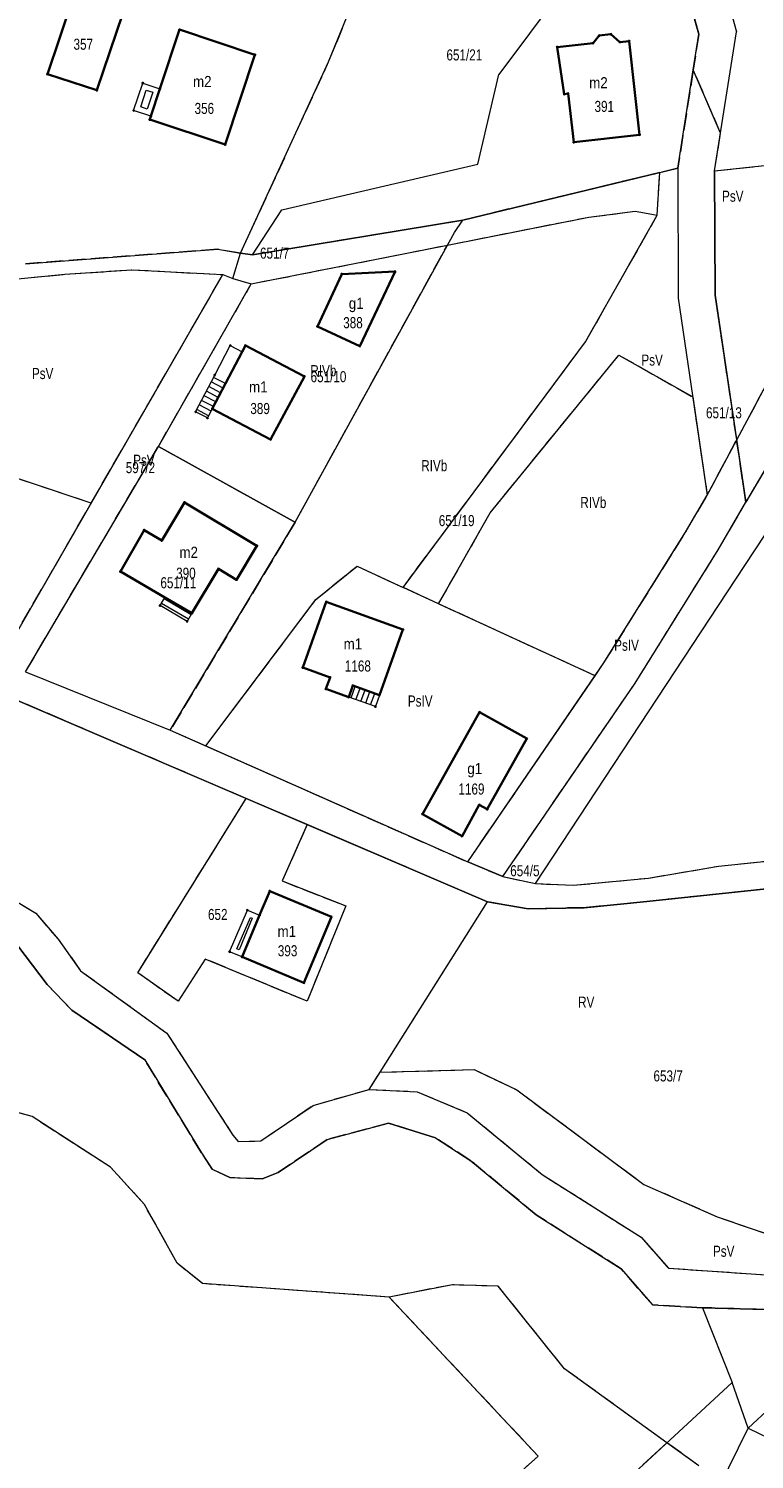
# Model space of a CAD drawing. Header units: metres. Extents: x 7496145 to 7500200, y 5498500 to 5502080.
# Tile 192 of 202: x 7499340 to 7499438, y 5501187 to 5501380. Entities that reach past the tile are written whole.
import ezdxf
from ezdxf.enums import TextEntityAlignment as Align

# ---------------------------------------------------------------- set-up
doc = ezdxf.new("R2010")
doc.units = ezdxf.units.M
doc.header["$MEASUREMENT"] = 0
for name, pattern in [('2.25_0.75', [3, 2.25, -0.75]), ('219-1000', [0]), ('egug-1000', [0])]:
    doc.linetypes.add(name, pattern=pattern)
doc.layers.get('0').update_dxf_attribs({"color": 2, "linetype": 'CONTINUOUS', "lineweight": 5})
for name, color, linetype in [('209-oznaczenie konturu klasyfikacyjnego', 7, 'CONTINUOUS'), ('211-numer działki ewidencyjnej', 7, 'CONTINUOUS'), ('217-kontur klasyfikacyjny', 7, 'CONTINUOUS'), ('218-kontur użytku gruntowego', 7, 'CONTINUOUS'), ('219-działka ewidencyjna', 7, 'CONTINUOUS'), ('312-budynek ewidencyjny', 7, 'CONTINUOUS'), ('312-oznaczenie budynku ewidencyjnego', 7, 'CONTINUOUS'), ('312-oznaczenie budynku ewidencyjnego-Atr117', 7, 'CONTINUOUS'), ('352-schody', 7, 'CONTINUOUS'), ('Punkt budynku', 7, 'CONTINUOUS'), ('weranda lub ganek', 7, 'CONTINUOUS'), ('wiatrołap', 7, 'CONTINUOUS')]:
    doc.layers.add(name, color=color, linetype=linetype)
doc.styles.get("Standard").update_dxf_attribs({"font": 'Working1250', "width": 0.75})

# ---------------------------------------------------------------- blocks, each defined once
blk = doc.blocks.new('PUNKTBUD')
at = {"color": 0}
blk.add_circle((0, 0), 0.09, dxfattribs=at)

msp = doc.modelspace()

# ---------------------------------------------------------------- linework, layer by layer
at = {"layer": '217-kontur klasyfikacyjny', "color": 3, "linetype": '2.25_0.75', "lineweight": 18, "flags": 128}
for points in [[(7499424.6, 5501402.02), (7499430.91, 5501379.69)], [(7499380.82, 5501375.95), (7499382.68, 5501380.5)], [(7499430.91, 5501379.69), (7499430.16, 5501374.87)], [(7499368.91, 5501350.07), (7499380.82, 5501375.95)], [(7499430.16, 5501374.87), (7499428.08, 5501361.56)], [(7499433.87, 5501366.32), (7499430.16, 5501374.87)], [(7499433.06, 5501361.18), (7499433.87, 5501366.32)], [(7499425.63, 5501360.97), (7499398.97, 5501354.53)], [(7499425.3, 5501355.21), (7499425.63, 5501360.97)], [(7499428.08, 5501361.56), (7499425.63, 5501360.97)], [(7499433.06, 5501361.18), (7499441.87, 5501362.16)], [(7499433.15, 5501344.36), (7499433.06, 5501361.18)], [(7499415.57, 5501338.04), (7499425.3, 5501355.21)], [(7499416.01, 5501354.93), (7499422.32, 5501355.73)], [(7499422.32, 5501355.73), (7499425.3, 5501355.21)], [(7499398.97, 5501354.53), (7499370.53, 5501349.81)], [(7499396.9, 5501351.15), (7499416.01, 5501354.93)], [(7499365.84, 5501350.58), (7499339.79, 5501348.63)], [(7499368.91, 5501350.07), (7499365.84, 5501350.58)], [(7499370.53, 5501349.81), (7499368.91, 5501350.07)], [(7499370.35, 5501345.9), (7499396.9, 5501351.15)], [(7499376.29, 5501313.65), (7499396.9, 5501351.15)], [(7499345.1, 5501347.2), (7499354.16, 5501347.81)], [(7499354.16, 5501347.81), (7499366.49, 5501347.15)], [(7499318.75, 5501344.61), (7499345.1, 5501347.2)], [(7499348.68, 5501316.22), (7499366.49, 5501347.15)], [(7499357.77, 5501323.9), (7499370.35, 5501345.9)], [(7499366.49, 5501347.15), (7499367.86, 5501346.65)], [(7499367.86, 5501346.65), (7499370.35, 5501345.9)], [(7499436.04, 5501324.77), (7499433.15, 5501344.36)], [(7499390.89, 5501304.82), (7499415.57, 5501338.04)], [(7499436.04, 5501324.77), (7499443.16, 5501338.06)], [(7499402.69, 5501314.93), (7499420.1, 5501336.27)], [(7499420.1, 5501336.27), (7499430.09, 5501330.59)], [(7499430.09, 5501330.59), (7499432.05, 5501317.32)], [(7499348.68, 5501316.22), (7499312.82, 5501328.23)], [(7499432.05, 5501317.32), (7499436.04, 5501324.77)], [(7499437.28, 5501316.36), (7499436.04, 5501324.77)], [(7499339.8, 5501293.41), (7499357.77, 5501323.9)], [(7499357.77, 5501323.9), (7499376.02, 5501313.78)], [(7499439.99, 5501320.97), (7499437.28, 5501316.36)], [(7499429.27, 5501312.5), (7499432.05, 5501317.32)], [(7499336.36, 5501294.8), (7499348.68, 5501316.22)], [(7499395.7, 5501302.59), (7499402.69, 5501314.93)], [(7499433.55, 5501309.92), (7499437.28, 5501316.36)], [(7499376.29, 5501313.65), (7499359.39, 5501285.5)], [(7499376.02, 5501313.78), (7499376.29, 5501313.65)], [(7499418.08, 5501294.6), (7499429.27, 5501312.5)], [(7499422.28, 5501291.84), (7499433.55, 5501309.92)], [(7499379.08, 5501303.16), (7499384.66, 5501307.71)], [(7499384.66, 5501307.71), (7499390.89, 5501304.82)], [(7499395.7, 5501302.59), (7499390.89, 5501304.82)], [(7499364.19, 5501283.37), (7499379.08, 5501303.16)], [(7499416.88, 5501292.85), (7499395.7, 5501302.59)], [(7499416.88, 5501292.85), (7499418.08, 5501294.6)], [(7499399.64, 5501267.66), (7499416.88, 5501292.85)], [(7499404.39, 5501265.7), (7499422.28, 5501291.84)], [(7499369.65, 5501276.25), (7499338.09, 5501289.78)], [(7499359.39, 5501285.5), (7499364.19, 5501283.37)], [(7499364.19, 5501283.37), (7499399.64, 5501267.66)], [(7499354.99, 5501252.66), (7499369.65, 5501276.25)], [(7499377.92, 5501272.71), (7499374.51, 5501265.08)], [(7499402.32, 5501262.25), (7499377.92, 5501272.71)], [(7499433.56, 5501267.08), (7499446.7, 5501268.45)], [(7499331.67, 5501266.44), (7499341.18, 5501260.71)], [(7499399.64, 5501267.66), (7499404.39, 5501265.7)], [(7499424.09, 5501265.47), (7499433.56, 5501267.08)], [(7499374.51, 5501265.08), (7499383.14, 5501261.7)], [(7499404.39, 5501265.7), (7499408.8, 5501264.72)], [(7499408.8, 5501264.72), (7499413.93, 5501264.5)], [(7499413.93, 5501264.5), (7499424.09, 5501265.47)], [(7499440.95, 5501264.13), (7499423.86, 5501262.29)], [(7499407.84, 5501261.32), (7499402.32, 5501262.25)], [(7499423.86, 5501262.29), (7499415.41, 5501261.47)], [(7499341.18, 5501260.71), (7499344.22, 5501257.2)], [(7499383.14, 5501261.7), (7499377.89, 5501248.8)], [(7499415.41, 5501261.47), (7499407.84, 5501261.32)], [(7499344.22, 5501257.2), (7499347.25, 5501252.92)], [(7499342.73, 5501251.08), (7499338.74, 5501256.32)], [(7499364.1, 5501254.52), (7499360.44, 5501248.8)], [(7499377.89, 5501248.8), (7499364.1, 5501254.52)], [(7499347.25, 5501252.92), (7499358.9, 5501244.5)], [(7499360.44, 5501248.8), (7499354.99, 5501252.66)], [(7499346.04, 5501247.61), (7499342.73, 5501251.08)], [(7499355.93, 5501240.86), (7499346.04, 5501247.61)], [(7499358.9, 5501244.5), (7499367.87, 5501230.68)], [(7499340.68, 5501233.2), (7499311.05, 5501241.41)], [(7499363.62, 5501228.27), (7499355.93, 5501240.86)], [(7499386.31, 5501236.88), (7499387.77, 5501239.19)], [(7499387.77, 5501239.19), (7499400.51, 5501239.55)], [(7499400.51, 5501239.55), (7499406.28, 5501236.8)], [(7499378.72, 5501234.71), (7499386.31, 5501236.88)], [(7499386.31, 5501236.88), (7499392.81, 5501236.55)], [(7499392.81, 5501236.55), (7499399.58, 5501233.71)], [(7499406.28, 5501236.8), (7499423.46, 5501224.02)], [(7499351.28, 5501226.36), (7499340.68, 5501233.2)], [(7499371.64, 5501229.91), (7499378.72, 5501234.71)], [(7499399.58, 5501233.71), (7499409.73, 5501225.35)], [(7499388.93, 5501232.3), (7499380.61, 5501230.1)], [(7499395.27, 5501230.32), (7499388.93, 5501232.3)], [(7499367.87, 5501230.68), (7499368.59, 5501229.82)], [(7499368.59, 5501229.82), (7499371.64, 5501229.91)], [(7499380.61, 5501230.1), (7499373.97, 5501225.61)], [(7499400.08, 5501227.21), (7499395.27, 5501230.32)], [(7499365.04, 5501226.08), (7499363.62, 5501228.27)], [(7499355.91, 5501221.28), (7499351.28, 5501226.36)], [(7499367.44, 5501224.93), (7499365.04, 5501226.08)], [(7499373.97, 5501225.61), (7499371.84, 5501224.76)], [(7499408.89, 5501219.9), (7499400.08, 5501227.21)], [(7499371.84, 5501224.76), (7499367.44, 5501224.93)], [(7499409.73, 5501225.35), (7499423.11, 5501216.85)], [(7499423.46, 5501224.02), (7499433.42, 5501219.63)], [(7499360.33, 5501213.34), (7499355.91, 5501221.28)], [(7499420.39, 5501212.59), (7499408.89, 5501219.9)], [(7499433.42, 5501219.63), (7499462.84, 5501209.5)], [(7499423.11, 5501216.85), (7499426.79, 5501212.67)], [(7499363.75, 5501210.58), (7499360.33, 5501213.34)], [(7499424.65, 5501207.71), (7499420.39, 5501212.59)], [(7499426.79, 5501212.67), (7499440.6, 5501211.74)], [(7499389.01, 5501208.77), (7499363.75, 5501210.58)], [(7499397.57, 5501210.43), (7499389.01, 5501208.77)], [(7499403.78, 5501210.22), (7499397.57, 5501210.43)], [(7499412.73, 5501199.06), (7499403.78, 5501210.22)], [(7499409.18, 5501187.23), (7499389.01, 5501208.77)], [(7499431.42, 5501207.33), (7499424.65, 5501207.71)], [(7499441.66, 5501207.03), (7499431.42, 5501207.33)], [(7499426.6, 5501189.04), (7499412.73, 5501199.06)], [(7499423.36, 5501186.05), (7499426.6, 5501189.04)], [(7499430.94, 5501185.91), (7499426.6, 5501189.04)], [(7499375.12, 5501156.67), (7499409.18, 5501187.23)]]:
    msp.add_lwpolyline(points, dxfattribs=at)
at = {"layer": '218-kontur użytku gruntowego', "color": 3, "linetype": 'egug-1000', "lineweight": 18, "flags": 128}
for points in [[(7499430.91, 5501379.69), (7499424.6, 5501402.02)], [(7499380.82, 5501375.95), (7499382.68, 5501380.5)], [(7499430.16, 5501374.87), (7499430.91, 5501379.69)], [(7499368.91, 5501350.07), (7499380.82, 5501375.95)], [(7499428.08, 5501361.56), (7499430.16, 5501374.87)], [(7499433.87, 5501366.32), (7499430.16, 5501374.87)], [(7499433.06, 5501361.18), (7499433.87, 5501366.32)], [(7499425.63, 5501360.97), (7499398.97, 5501354.53)], [(7499425.3, 5501355.21), (7499425.63, 5501360.97)], [(7499425.63, 5501360.97), (7499428.08, 5501361.56)], [(7499433.06, 5501361.18), (7499441.87, 5501362.16)], [(7499433.15, 5501344.36), (7499433.06, 5501361.18)], [(7499415.57, 5501338.04), (7499425.3, 5501355.21)], [(7499416.01, 5501354.93), (7499422.32, 5501355.73)], [(7499422.32, 5501355.73), (7499425.3, 5501355.21)], [(7499398.97, 5501354.53), (7499370.53, 5501349.81)], [(7499396.9, 5501351.15), (7499416.01, 5501354.93)], [(7499339.79, 5501348.63), (7499365.84, 5501350.58)], [(7499365.84, 5501350.58), (7499368.91, 5501350.07)], [(7499370.53, 5501349.81), (7499368.91, 5501350.07)], [(7499370.35, 5501345.9), (7499396.9, 5501351.15)], [(7499376.29, 5501313.65), (7499396.9, 5501351.15)], [(7499345.1, 5501347.2), (7499354.16, 5501347.81)], [(7499354.16, 5501347.81), (7499366.49, 5501347.15)], [(7499318.75, 5501344.61), (7499345.1, 5501347.2)], [(7499348.68, 5501316.22), (7499366.49, 5501347.15)], [(7499357.77, 5501323.9), (7499370.35, 5501345.9)], [(7499366.49, 5501347.15), (7499367.86, 5501346.65)], [(7499367.86, 5501346.65), (7499370.35, 5501345.9)], [(7499436.04, 5501324.77), (7499433.15, 5501344.36)], [(7499390.89, 5501304.82), (7499415.57, 5501338.04)], [(7499436.04, 5501324.77), (7499443.16, 5501338.06)], [(7499402.69, 5501314.93), (7499420.1, 5501336.27)], [(7499420.1, 5501336.27), (7499430.09, 5501330.59)], [(7499430.09, 5501330.59), (7499432.05, 5501317.32)], [(7499348.68, 5501316.22), (7499312.82, 5501328.23)], [(7499432.05, 5501317.32), (7499436.04, 5501324.77)], [(7499437.28, 5501316.36), (7499436.04, 5501324.77)], [(7499339.8, 5501293.41), (7499357.77, 5501323.9)], [(7499376.02, 5501313.78), (7499357.77, 5501323.9)], [(7499439.99, 5501320.97), (7499437.28, 5501316.36)], [(7499429.27, 5501312.5), (7499432.05, 5501317.32)], [(7499336.36, 5501294.8), (7499348.68, 5501316.22)], [(7499395.7, 5501302.59), (7499402.69, 5501314.93)], [(7499433.55, 5501309.92), (7499437.28, 5501316.36)], [(7499359.39, 5501285.5), (7499376.29, 5501313.65)], [(7499376.29, 5501313.65), (7499376.02, 5501313.78)], [(7499418.08, 5501294.6), (7499429.27, 5501312.5)], [(7499422.28, 5501291.84), (7499433.55, 5501309.92)], [(7499379.08, 5501303.16), (7499384.66, 5501307.71)], [(7499384.66, 5501307.71), (7499390.89, 5501304.82)], [(7499395.7, 5501302.59), (7499390.89, 5501304.82)], [(7499364.19, 5501283.37), (7499379.08, 5501303.16)], [(7499416.88, 5501292.85), (7499395.7, 5501302.59)], [(7499339.8, 5501293.41), (7499359.39, 5501285.5)], [(7499416.88, 5501292.85), (7499418.08, 5501294.6)], [(7499399.64, 5501267.66), (7499416.88, 5501292.85)], [(7499404.39, 5501265.7), (7499422.28, 5501291.84)], [(7499369.65, 5501276.25), (7499338.09, 5501289.78)], [(7499359.39, 5501285.5), (7499364.19, 5501283.37)], [(7499364.19, 5501283.37), (7499399.64, 5501267.66)], [(7499354.99, 5501252.66), (7499369.65, 5501276.25)], [(7499377.92, 5501272.71), (7499369.65, 5501276.25)], [(7499377.92, 5501272.71), (7499374.51, 5501265.08)], [(7499402.32, 5501262.25), (7499377.92, 5501272.71)], [(7499433.56, 5501267.08), (7499446.7, 5501268.45)], [(7499331.67, 5501266.44), (7499341.18, 5501260.71)], [(7499399.64, 5501267.66), (7499404.39, 5501265.7)], [(7499424.09, 5501265.47), (7499433.56, 5501267.08)], [(7499374.51, 5501265.08), (7499383.14, 5501261.7)], [(7499404.39, 5501265.7), (7499408.8, 5501264.72)], [(7499408.8, 5501264.72), (7499413.93, 5501264.5)], [(7499413.93, 5501264.5), (7499424.09, 5501265.47)], [(7499440.95, 5501264.13), (7499423.86, 5501262.29)], [(7499407.84, 5501261.32), (7499402.32, 5501262.25)], [(7499423.86, 5501262.29), (7499415.41, 5501261.47)], [(7499341.18, 5501260.71), (7499344.22, 5501257.2)], [(7499383.14, 5501261.7), (7499377.89, 5501248.8)], [(7499415.41, 5501261.47), (7499407.84, 5501261.32)], [(7499344.22, 5501257.2), (7499347.25, 5501252.92)], [(7499338.74, 5501256.32), (7499342.73, 5501251.08)], [(7499364.1, 5501254.52), (7499360.44, 5501248.8)], [(7499377.89, 5501248.8), (7499364.1, 5501254.52)], [(7499347.25, 5501252.92), (7499358.9, 5501244.5)], [(7499360.44, 5501248.8), (7499354.99, 5501252.66)], [(7499342.73, 5501251.08), (7499346.04, 5501247.61)], [(7499346.04, 5501247.61), (7499355.93, 5501240.86)], [(7499358.9, 5501244.5), (7499367.87, 5501230.68)], [(7499340.68, 5501233.2), (7499311.05, 5501241.41)], [(7499355.93, 5501240.86), (7499363.62, 5501228.27)], [(7499386.31, 5501236.88), (7499387.77, 5501239.19)], [(7499387.77, 5501239.19), (7499400.51, 5501239.55)], [(7499400.51, 5501239.55), (7499406.28, 5501236.8)], [(7499378.72, 5501234.71), (7499386.31, 5501236.88)], [(7499386.31, 5501236.88), (7499392.81, 5501236.55)], [(7499392.81, 5501236.55), (7499399.58, 5501233.71)], [(7499406.28, 5501236.8), (7499423.46, 5501224.02)], [(7499351.28, 5501226.36), (7499340.68, 5501233.2)], [(7499371.64, 5501229.91), (7499378.72, 5501234.71)], [(7499399.58, 5501233.71), (7499409.73, 5501225.35)], [(7499380.61, 5501230.1), (7499388.93, 5501232.3)], [(7499388.93, 5501232.3), (7499395.27, 5501230.32)], [(7499367.87, 5501230.68), (7499368.59, 5501229.82)], [(7499368.59, 5501229.82), (7499371.64, 5501229.91)], [(7499373.97, 5501225.61), (7499380.61, 5501230.1)], [(7499395.27, 5501230.32), (7499400.08, 5501227.21)], [(7499363.62, 5501228.27), (7499365.04, 5501226.08)], [(7499355.91, 5501221.28), (7499351.28, 5501226.36)], [(7499365.04, 5501226.08), (7499367.44, 5501224.93)], [(7499371.84, 5501224.76), (7499373.97, 5501225.61)], [(7499400.08, 5501227.21), (7499408.89, 5501219.9)], [(7499367.44, 5501224.93), (7499371.84, 5501224.76)], [(7499409.73, 5501225.35), (7499423.11, 5501216.85)], [(7499423.46, 5501224.02), (7499433.42, 5501219.63)], [(7499360.33, 5501213.34), (7499355.91, 5501221.28)], [(7499408.89, 5501219.9), (7499420.39, 5501212.59)], [(7499433.42, 5501219.63), (7499462.84, 5501209.5)], [(7499423.11, 5501216.85), (7499426.79, 5501212.67)], [(7499363.75, 5501210.58), (7499360.33, 5501213.34)], [(7499420.39, 5501212.59), (7499424.65, 5501207.71)], [(7499426.79, 5501212.67), (7499440.6, 5501211.74)], [(7499389.01, 5501208.77), (7499363.75, 5501210.58)], [(7499397.57, 5501210.43), (7499389.01, 5501208.77)], [(7499403.78, 5501210.22), (7499397.57, 5501210.43)], [(7499412.73, 5501199.06), (7499403.78, 5501210.22)], [(7499409.18, 5501187.23), (7499389.01, 5501208.77)], [(7499424.65, 5501207.71), (7499431.42, 5501207.33)], [(7499431.42, 5501207.33), (7499441.66, 5501207.03)], [(7499426.6, 5501189.04), (7499412.73, 5501199.06)], [(7499423.36, 5501186.05), (7499426.6, 5501189.04)], [(7499430.94, 5501185.91), (7499426.6, 5501189.04)], [(7499375.12, 5501156.67), (7499409.18, 5501187.23)]]:
    msp.add_lwpolyline(points, dxfattribs=at)
at = {"layer": '219-działka ewidencyjna', "color": 3, "linetype": '219-1000', "lineweight": 18, "flags": 128}
for points in [[(7499380.82, 5501375.95), (7499392.85, 5501405.47)], [(7499424.6, 5501402.02), (7499403.86, 5501374.26)], [(7499424.6, 5501402.02), (7499430.91, 5501379.69)], [(7499429.46, 5501403.46), (7499436.02, 5501380.03)], [(7499428.08, 5501361.56), (7499430.91, 5501379.69)], [(7499433.06, 5501361.18), (7499436.02, 5501380.03)], [(7499368.91, 5501350.07), (7499380.82, 5501375.95)], [(7499400.99, 5501362.1), (7499403.86, 5501374.26)], [(7499374.5, 5501355.91), (7499400.99, 5501362.1)], [(7499398.97, 5501354.53), (7499428.08, 5501361.56)], [(7499428.08, 5501361.56), (7499428.12, 5501343.96)], [(7499433.06, 5501361.18), (7499433.15, 5501344.36)], [(7499370.53, 5501349.81), (7499374.5, 5501355.91)], [(7499370.53, 5501349.81), (7499398.97, 5501354.53)], [(7499397.85, 5501352.87), (7499398.97, 5501354.53)], [(7499376.29, 5501313.65), (7499397.85, 5501352.87)], [(7499339.79, 5501348.63), (7499365.84, 5501350.58)], [(7499365.84, 5501350.58), (7499368.91, 5501350.07)], [(7499367.86, 5501346.65), (7499368.91, 5501350.07)], [(7499368.91, 5501350.07), (7499370.53, 5501349.81)], [(7499336.36, 5501294.8), (7499366.49, 5501347.15)], [(7499357.77, 5501323.9), (7499370.35, 5501345.9)], [(7499366.49, 5501347.15), (7499367.86, 5501346.65)], [(7499367.86, 5501346.65), (7499370.35, 5501345.9)], [(7499437.15, 5501307.77), (7499462.77, 5501346.65)], [(7499428.12, 5501343.96), (7499432.05, 5501317.32)], [(7499433.15, 5501344.36), (7499437.28, 5501316.36)], [(7499339.8, 5501293.41), (7499357.77, 5501323.9)], [(7499357.77, 5501323.9), (7499376.02, 5501313.78)], [(7499441.74, 5501323.96), (7499437.28, 5501316.36)], [(7499429.27, 5501312.5), (7499432.05, 5501317.32)], [(7499433.55, 5501309.92), (7499437.28, 5501316.36)], [(7499359.39, 5501285.5), (7499376.29, 5501313.65)], [(7499376.02, 5501313.78), (7499376.29, 5501313.65)], [(7499418.08, 5501294.6), (7499429.27, 5501312.5)], [(7499422.28, 5501291.84), (7499433.55, 5501309.92)], [(7499408.8, 5501264.72), (7499437.15, 5501307.77)], [(7499339.8, 5501293.41), (7499359.39, 5501285.5)], [(7499399.64, 5501267.66), (7499418.08, 5501294.6)], [(7499404.39, 5501265.7), (7499422.28, 5501291.84)], [(7499338.09, 5501289.78), (7499402.32, 5501262.25)], [(7499359.39, 5501285.5), (7499399.64, 5501267.66)], [(7499433.56, 5501267.08), (7499446.7, 5501268.45)], [(7499331.67, 5501266.44), (7499341.18, 5501260.71)], [(7499404.39, 5501265.7), (7499399.64, 5501267.66)], [(7499424.09, 5501265.47), (7499433.56, 5501267.08)], [(7499404.39, 5501265.7), (7499408.8, 5501264.72)], [(7499408.8, 5501264.72), (7499413.93, 5501264.5)], [(7499413.93, 5501264.5), (7499424.09, 5501265.47)], [(7499423.86, 5501262.29), (7499440.95, 5501264.13)], [(7499387.77, 5501239.19), (7499402.32, 5501262.25)], [(7499402.32, 5501262.25), (7499407.84, 5501261.32)], [(7499415.41, 5501261.47), (7499423.86, 5501262.29)], [(7499341.18, 5501260.71), (7499344.22, 5501257.2)], [(7499407.84, 5501261.32), (7499415.41, 5501261.47)], [(7499344.22, 5501257.2), (7499347.25, 5501252.92)], [(7499342.73, 5501251.08), (7499338.74, 5501256.32)], [(7499347.25, 5501252.92), (7499358.9, 5501244.5)], [(7499342.73, 5501251.08), (7499346.04, 5501247.61)], [(7499355.93, 5501240.86), (7499346.04, 5501247.61)], [(7499358.9, 5501244.5), (7499367.87, 5501230.68)], [(7499355.93, 5501240.86), (7499363.62, 5501228.27)], [(7499386.31, 5501236.88), (7499387.77, 5501239.19)], [(7499378.72, 5501234.71), (7499386.31, 5501236.88)], [(7499386.31, 5501236.88), (7499392.81, 5501236.55)], [(7499392.81, 5501236.55), (7499399.58, 5501233.71)], [(7499371.64, 5501229.91), (7499378.72, 5501234.71)], [(7499399.58, 5501233.71), (7499409.73, 5501225.35)], [(7499380.61, 5501230.1), (7499388.93, 5501232.3)], [(7499395.27, 5501230.32), (7499388.93, 5501232.3)], [(7499367.87, 5501230.68), (7499368.59, 5501229.82)], [(7499368.59, 5501229.82), (7499371.64, 5501229.91)], [(7499373.97, 5501225.61), (7499380.61, 5501230.1)], [(7499395.27, 5501230.32), (7499400.08, 5501227.21)], [(7499363.62, 5501228.27), (7499365.04, 5501226.08)], [(7499365.04, 5501226.08), (7499367.44, 5501224.93)], [(7499371.84, 5501224.76), (7499373.97, 5501225.61)], [(7499400.08, 5501227.21), (7499408.89, 5501219.9)], [(7499367.44, 5501224.93), (7499371.84, 5501224.76)], [(7499409.73, 5501225.35), (7499423.11, 5501216.85)], [(7499408.89, 5501219.9), (7499420.39, 5501212.59)], [(7499423.11, 5501216.85), (7499426.79, 5501212.67)], [(7499420.39, 5501212.59), (7499424.65, 5501207.71)], [(7499426.79, 5501212.67), (7499440.6, 5501211.74)], [(7499424.65, 5501207.71), (7499431.42, 5501207.33)], [(7499441.66, 5501207.03), (7499431.42, 5501207.33)], [(7499431.42, 5501207.33), (7499435.42, 5501197.21)], [(7499437.59, 5501191.03), (7499446.95, 5501199.7)], [(7499387.28, 5501152.65), (7499435.42, 5501197.21)], [(7499437.59, 5501191.03), (7499435.42, 5501197.21)], [(7499427.13, 5501169.72), (7499437.59, 5501191.03)], [(7499437.59, 5501191.03), (7499441.77, 5501189)]]:
    msp.add_lwpolyline(points, dxfattribs=at)
at = {"layer": '312-budynek ewidencyjny', "color": 7, "linetype": 'Continuous', "lineweight": 35, "flags": 128}
for points in [[(7499354.73, 5501387.73), (7499349.44, 5501372.11)], [(7499342.75, 5501374.29), (7499346.11, 5501384.22)], [(7499357.98, 5501372.31), (7499360.63, 5501380.31)], [(7499360.63, 5501380.31), (7499370.84, 5501376.92)], [(7499411.75, 5501377.96), (7499416.61, 5501378.48)], [(7499416.61, 5501378.48), (7499417.44, 5501379.5)], [(7499417.44, 5501379.5), (7499419.02, 5501379.69)], [(7499419.02, 5501379.69), (7499420.23, 5501378.62)], [(7499420.23, 5501378.62), (7499421.48, 5501378.76)], [(7499421.48, 5501378.76), (7499422.91, 5501366.08)], [(7499370.84, 5501376.92), (7499366.8, 5501364.76)], [(7499412.71, 5501371.59), (7499411.75, 5501377.96)], [(7499349.44, 5501372.11), (7499342.75, 5501374.29)], [(7499356.76, 5501368.6), (7499357.98, 5501372.31)], [(7499413.23, 5501371.67), (7499412.71, 5501371.59)], [(7499413.98, 5501365.07), (7499413.23, 5501371.67)], [(7499356.6, 5501368.13), (7499356.76, 5501368.6)], [(7499366.8, 5501364.76), (7499356.6, 5501368.13)], [(7499422.91, 5501366.08), (7499413.98, 5501365.07)], [(7499382.59, 5501347.22), (7499389.81, 5501347.57)], [(7499389.81, 5501347.57), (7499385.04, 5501337.47)], [(7499379.29, 5501340.15), (7499382.59, 5501347.22)], [(7499385.04, 5501337.47), (7499379.29, 5501340.15)], [(7499365.07, 5501328.99), (7499369.11, 5501336.72)], [(7499369.11, 5501336.72), (7499369.55, 5501337.55)], [(7499369.55, 5501337.55), (7499377.53, 5501333.37)], [(7499377.53, 5501333.37), (7499372.97, 5501324.85)], [(7499372.97, 5501324.85), (7499365.07, 5501328.99)], [(7499358.22, 5501311.16), (7499361.31, 5501316.32)], [(7499361.31, 5501316.32), (7499371.11, 5501310.46)], [(7499352.64, 5501306.96), (7499355.85, 5501312.58)], [(7499355.85, 5501312.58), (7499358.22, 5501311.16)], [(7499371.11, 5501310.46), (7499368.35, 5501305.85)], [(7499358.65, 5501303.45), (7499352.64, 5501306.96)], [(7499365.9, 5501307.31), (7499362.31, 5501301.31)], [(7499368.35, 5501305.85), (7499365.9, 5501307.31)], [(7499362.31, 5501301.31), (7499358.65, 5501303.45)], [(7499377.31, 5501293.97), (7499380.5, 5501302.85)], [(7499380.5, 5501302.85), (7499390.88, 5501299.11)], [(7499390.88, 5501299.11), (7499387.7, 5501290.24)], [(7499381.01, 5501292.64), (7499377.31, 5501293.97)], [(7499380.45, 5501291.08), (7499381.01, 5501292.64)], [(7499384.09, 5501291.53), (7499383.53, 5501289.98)], [(7499387.7, 5501290.24), (7499384.09, 5501291.53)], [(7499383.53, 5501289.98), (7499380.45, 5501291.08)], [(7499393.53, 5501274.14), (7499401.25, 5501287.93)], [(7499401.25, 5501287.93), (7499407.64, 5501284.36)], [(7499407.64, 5501284.36), (7499402.29, 5501274.79)], [(7499398.87, 5501271.17), (7499393.53, 5501274.14)], [(7499401.21, 5501275.38), (7499398.87, 5501271.17)], [(7499402.29, 5501274.79), (7499401.21, 5501275.38)], [(7499371.47, 5501260.44), (7499372.84, 5501263.71)], [(7499372.84, 5501263.71), (7499381.2, 5501260.23)], [(7499369.12, 5501254.8), (7499371.47, 5501260.44)], [(7499381.2, 5501260.23), (7499377.47, 5501251.31)], [(7499377.47, 5501251.31), (7499369.12, 5501254.8)]]:
    msp.add_lwpolyline(points, dxfattribs=at)
at = {"layer": '352-schody', "color": 7, "linetype": 'Continuous', "lineweight": 18, "flags": 128}
for points in [[(7499362.82, 5501328.58), (7499365.41, 5501333.55), (7499367.51, 5501337.56), (7499369.11, 5501336.72), (7499365.07, 5501328.99), (7499364.42, 5501327.75)], [(7499362.82, 5501328.58), (7499365.41, 5501333.55), (7499367.51, 5501337.56), (7499369.11, 5501336.72), (7499365.07, 5501328.99), (7499364.42, 5501327.75)], [(7499358.01, 5501302.35), (7499358.65, 5501303.45), (7499362.31, 5501301.31), (7499361.67, 5501300.21)], [(7499358.01, 5501302.35), (7499358.65, 5501303.45), (7499362.31, 5501301.31), (7499361.67, 5501300.21)], [(7499384.09, 5501291.53), (7499387.7, 5501290.24), (7499387.15, 5501288.68), (7499383.53, 5501289.98)], [(7499384.09, 5501291.53), (7499387.7, 5501290.24), (7499387.15, 5501288.68), (7499383.53, 5501289.98)]]:
    msp.add_lwpolyline(points, close=True, dxfattribs=at)
for points in [[(7499366.2, 5501331.16), (7499364.6, 5501331.99)], [(7499366.53, 5501331.78), (7499364.92, 5501332.62)], [(7499366.85, 5501332.4), (7499365.25, 5501333.24)], [(7499365.23, 5501329.3), (7499363.63, 5501330.13)], [(7499365.55, 5501329.92), (7499363.95, 5501330.75)], [(7499365.88, 5501330.54), (7499364.28, 5501331.37)], [(7499364.58, 5501328.06), (7499362.98, 5501328.89)], [(7499364.91, 5501328.68), (7499363.3, 5501329.51)], [(7499362.2, 5501301.12), (7499358.54, 5501303.26)], [(7499361.85, 5501300.52), (7499358.19, 5501302.65)], [(7499383.87, 5501289.86), (7499384.42, 5501291.41)], [(7499384.52, 5501289.62), (7499385.08, 5501291.18)], [(7499385.18, 5501289.39), (7499385.74, 5501290.94)], [(7499385.84, 5501289.15), (7499386.4, 5501290.71)], [(7499386.5, 5501288.91), (7499387.06, 5501290.47)]]:
    msp.add_lwpolyline(points, dxfattribs=at)
at = {"layer": 'weranda lub ganek', "color": 0, "linetype": 'CONTINUOUS', "lineweight": 18}
for p, q in [((7499367.42, 5501255.51), (7499369.82, 5501261.13)), ((7499371.47, 5501260.44), (7499369.12, 5501254.8)), ((7499369.82, 5501261.13), (7499371.47, 5501260.44)), ((7499368.41, 5501255.91), (7499370.22, 5501260.15)), ((7499370.49, 5501260.04), (7499368.72, 5501255.78)), ((7499370.22, 5501260.15), (7499370.49, 5501260.04)), ((7499369.12, 5501254.8), (7499367.42, 5501255.51)), ((7499368.72, 5501255.78), (7499368.41, 5501255.91))]:
    msp.add_line(p, q, dxfattribs=at)
at = {"layer": 'wiatrołap', "color": 0, "linetype": 'CONTINUOUS', "lineweight": 18}
for p, q in [((7499354.43, 5501369.37), (7499355.66, 5501373.08)), ((7499355.66, 5501373.08), (7499357.98, 5501372.31)), ((7499355.38, 5501369.85), (7499356.14, 5501372.13)), ((7499356.14, 5501372.13), (7499357.03, 5501371.83)), ((7499357.03, 5501371.83), (7499356.28, 5501369.55)), ((7499357.98, 5501372.31), (7499356.76, 5501368.6)), ((7499356.76, 5501368.6), (7499354.43, 5501369.37)), ((7499356.28, 5501369.55), (7499355.38, 5501369.85))]:
    msp.add_line(p, q, dxfattribs=at)

# ---------------------------------------------------------------- block references
at = {"layer": 'Punkt budynku', "color": 5, "linetype": 'Continuous', "lineweight": 13}
for p in [(7499360.63, 5501380.31), (7499416.61, 5501378.48), (7499417.44, 5501379.5), (7499419.02, 5501379.69), (7499420.23, 5501378.62), (7499421.48, 5501378.76), (7499370.84, 5501376.92), (7499411.75, 5501377.96), (7499342.75, 5501374.29), (7499355.66, 5501373.08), (7499349.44, 5501372.11), (7499357.98, 5501372.31), (7499412.71, 5501371.59), (7499413.23, 5501371.67), (7499354.43, 5501369.37), (7499356.76, 5501368.6), (7499356.6, 5501368.13), (7499366.8, 5501364.76), (7499413.98, 5501365.07), (7499422.91, 5501366.08), (7499389.81, 5501347.57), (7499382.59, 5501347.22), (7499379.29, 5501340.15), (7499367.51, 5501337.56), (7499369.11, 5501336.72), (7499369.55, 5501337.55), (7499385.04, 5501337.47), (7499365.41, 5501333.55), (7499377.53, 5501333.37), (7499362.82, 5501328.58), (7499365.07, 5501328.99), (7499364.42, 5501327.75), (7499372.97, 5501324.85), (7499361.31, 5501316.32), (7499355.85, 5501312.58), (7499358.22, 5501311.16), (7499371.11, 5501310.46), (7499352.64, 5501306.96), (7499365.9, 5501307.31), (7499368.35, 5501305.85), (7499358.65, 5501303.45), (7499380.5, 5501302.85), (7499358.01, 5501302.35), (7499362.31, 5501301.31), (7499361.67, 5501300.21), (7499390.88, 5501299.11), (7499377.31, 5501293.97), (7499381.01, 5501292.64), (7499384.09, 5501291.53), (7499380.45, 5501291.08), (7499383.53, 5501289.98), (7499387.7, 5501290.24), (7499387.15, 5501288.68), (7499401.25, 5501287.93), (7499407.64, 5501284.36), (7499393.53, 5501274.14), (7499401.21, 5501275.38), (7499402.29, 5501274.79), (7499398.87, 5501271.17), (7499372.84, 5501263.71), (7499369.82, 5501261.13), (7499371.47, 5501260.44), (7499381.2, 5501260.23), (7499367.42, 5501255.51), (7499369.12, 5501254.8), (7499377.47, 5501251.31)]:
    msp.add_blockref('PUNKTBUD', p, dxfattribs=at)

# ---------------------------------------------------------------- texts
at = {"layer": '209-oznaczenie konturu klasyfikacyjnego', "color": 3, "linetype": 'Continuous', "lineweight": 18, "width": 0.79}
for s, p in [('PsV', (7499434.06, 5501357.02)), ('PsV', (7499423.14, 5501334.84)), ('PsV', (7499340.66, 5501333.02)), ('RIVb', (7499378.34, 5501333.4)), ('PsV', (7499354.36, 5501321.28)), ('RIVb', (7499393.35, 5501320.55)), ('RIVb', (7499414.88, 5501315.56)), ('PsIV', (7499419.46, 5501296.24)), ('PsIV', (7499391.54, 5501288.69)), ('RV', (7499414.58, 5501247.93)), ('PsV', (7499432.83, 5501214.22))]:
    msp.add_text(s, height=1.5, dxfattribs=at).set_placement(p)
at = {"layer": '211-numer działki ewidencyjnej', "color": 3, "linetype": 'Continuous', "lineweight": 18, "width": 0.79}
for s, p in [('651/21', (7499396.76, 5501377.64)), ('651/7', (7499371.53, 5501350.81)), ('651/10', (7499378.37, 5501334.09)), ('651/13', (7499431.89, 5501329.2)), ('651/19', (7499395.72, 5501314.61))]:
    msp.add_text(s, height=1.5, dxfattribs=at).set_placement(p, align=Align.TOP_LEFT)
for s, p in [('597/2', (7499353.36, 5501320.28)), ('651/11', (7499358.05, 5501304.7)), ('654/5', (7499405.39, 5501265.72)), ('652', (7499364.49, 5501259.8)), ('653/7', (7499424.78, 5501237.95))]:
    msp.add_text(s, height=1.5, dxfattribs=at).set_placement(p)
at = {"layer": '312-oznaczenie budynku ewidencyjnego', "color": 7, "linetype": 'Continuous', "lineweight": 18, "width": 0.79}
for s, p in [('357', (7499346.29, 5501379.09)), ('391', (7499416.8, 5501370.67)), ('356', (7499362.67, 5501370.4)), ('388', (7499382.79, 5501341.4)), ('389', (7499370.22, 5501329.78)), ('390', (7499360.18, 5501307.49)), ('1168', (7499383.01, 5501294.93)), ('1169', (7499398.38, 5501278.28)), ('393', (7499373.94, 5501256.39))]:
    msp.add_text(s, height=1.5, dxfattribs=at).set_placement(p, align=Align.TOP_LEFT)
at = {"layer": '312-oznaczenie budynku ewidencyjnego-Atr117', "color": 7, "width": 0.9}
for s, p in [('m2', (7499363.72, 5501372.54)), ('m2', (7499417.33, 5501372.38)), ('g1', (7499384.55, 5501342.52)), ('m1', (7499371.3, 5501331.2)), ('m2', (7499361.88, 5501308.82)), ('m1', (7499384.1, 5501296.42)), ('g1', (7499400.59, 5501279.55)), ('m1', (7499375.16, 5501257.51))]:
    msp.add_text(s, height=1.5, dxfattribs=at).set_placement(p, align=Align.CENTER)

doc.saveas('drawing.dxf')
